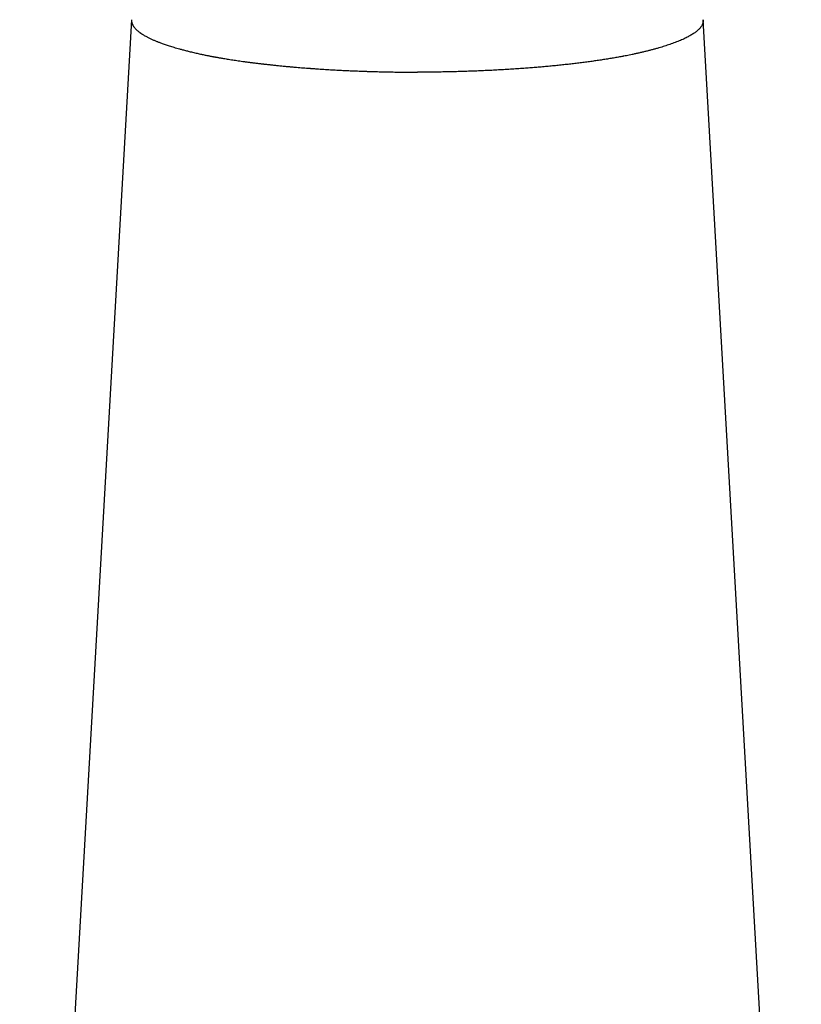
# Model space of a CAD drawing. Header units: millimetres. Extents: x 8 to 688, y 12 to 830.
# Tile 18 of 28: x 322 to 381, y 679 to 753. Entities that reach past the tile are written whole.
import ezdxf

# ---------------------------------------------------------------- set-up
doc = ezdxf.new("R2010")
doc.units = ezdxf.units.MM

msp = doc.modelspace()

# ---------------------------------------------------------------- linework, layer by layer
at = {"color": 7, "linetype": 'Continuous', "lineweight": 30}
for p, q in [((330.538, 753.099), (322.138, 605.202)), ((380.849, 623.499), (373.489, 753.099))]:
    msp.add_line(p, q, dxfattribs=at)
for points, knots in [([(330.538, 753.099), (330.537, 753.096), (330.537, 753.087), (330.537, 753.074), (330.536, 753.059), (330.537, 753.043), (330.537, 753.027), (330.538, 753.011), (330.539, 752.995), (330.542, 752.972), (330.546, 752.943), (330.553, 752.906), (330.564, 752.863), (330.579, 752.815), (330.601, 752.76), (330.628, 752.703), (330.66, 752.646), (330.696, 752.589), (330.737, 752.533), (330.784, 752.475), (330.838, 752.415), (330.898, 752.354), (330.967, 752.291), (331.043, 752.227), (331.105, 752.179), (331.147, 752.147), (331.167, 752.132), (331.187, 752.118), (331.208, 752.103), (331.228, 752.089), (331.249, 752.075), (331.282, 752.053), (331.327, 752.023), (331.401, 751.976), (331.492, 751.922), (331.597, 751.862), (331.7, 751.807), (331.799, 751.756), (331.898, 751.707), (331.997, 751.66), (332.096, 751.615), (332.195, 751.572), (332.291, 751.531), (332.386, 751.491), (332.478, 751.454), (332.567, 751.419), (332.666, 751.381), (332.781, 751.339), (332.914, 751.29), (333.057, 751.24), (333.209, 751.188), (333.372, 751.135), (333.545, 751.08), (333.732, 751.023), (333.931, 750.964), (334.146, 750.903), (334.341, 750.85), (334.513, 750.805), (334.657, 750.767), (334.802, 750.731), (334.959, 750.692), (335.125, 750.652), (335.3, 750.612), (335.468, 750.574), (335.628, 750.538), (335.781, 750.505), (335.926, 750.475), (336.059, 750.447), (336.181, 750.422), (336.291, 750.401), (336.393, 750.381), (336.487, 750.362), (336.573, 750.346), (336.636, 750.334), (336.679, 750.326), (336.706, 750.321), (336.733, 750.316), (336.76, 750.311), (336.788, 750.306), (336.817, 750.301), (336.864, 750.293), (336.931, 750.281), (337.024, 750.264), (337.129, 750.245), (337.246, 750.225), (337.385, 750.202), (337.547, 750.175), (337.735, 750.144), (337.936, 750.112), (338.141, 750.08), (338.35, 750.049), (338.563, 750.018), (338.787, 749.985), (339.022, 749.953), (339.269, 749.919), (339.528, 749.886), (339.798, 749.851), (340.004, 749.826), (340.141, 749.81), (340.203, 749.802), (340.265, 749.795), (340.327, 749.788), (340.389, 749.781), (340.45, 749.773), (340.601, 749.756), (340.829, 749.731), (341.133, 749.698), (341.437, 749.666), (341.751, 749.635), (342.075, 749.603), (342.379, 749.575), (342.663, 749.55), (342.928, 749.527), (343.185, 749.506), (343.433, 749.486), (343.672, 749.467), (343.847, 749.454), (343.96, 749.446), (344.013, 749.442), (344.067, 749.438), (344.12, 749.434), (344.174, 749.43), (344.228, 749.427), (344.363, 749.417), (344.657, 749.397), (345.096, 749.368), (345.599, 749.338), (346.069, 749.313), (346.525, 749.289), (346.967, 749.269), (347.412, 749.25), (347.727, 749.238), (347.916, 749.231), (347.985, 749.228), (348.064, 749.225), (348.15, 749.222), (348.235, 749.22), (348.355, 749.216), (348.511, 749.211), (348.712, 749.205), (348.919, 749.199), (349.131, 749.193), (349.358, 749.188), (349.598, 749.182), (349.849, 749.177), (350.086, 749.173), (350.313, 749.169), (350.527, 749.166), (350.73, 749.164), (350.919, 749.162), (351.094, 749.16), (351.255, 749.159), (351.403, 749.158), (351.538, 749.157), (351.66, 749.157), (351.769, 749.157), (351.864, 749.156), (351.943, 749.156), (351.992, 749.156), (352.013, 749.156)], [0, 0, 0, 0, 0.001664, 0.004097, 0.006576, 0.009104, 0.011678, 0.014299, 0.016968, 0.019684, 0.025528, 0.031579, 0.037838, 0.046546, 0.055626, 0.065079, 0.074905, 0.083994, 0.093381, 0.103065, 0.113048, 0.123328, 0.133907, 0.144784, 0.15596, 0.15847, 0.160962, 0.163437, 0.165895, 0.168335, 0.170759, 0.173165, 0.179693, 0.18609, 0.197189, 0.207872, 0.217058, 0.225912, 0.234433, 0.242622, 0.250635, 0.258302, 0.265622, 0.272595, 0.279222, 0.285501, 0.291433, 0.299824, 0.308575, 0.317683, 0.327151, 0.336977, 0.347161, 0.357705, 0.368903, 0.380479, 0.392434, 0.399656, 0.407017, 0.414298, 0.421315, 0.430033, 0.438306, 0.446134, 0.453516, 0.460452, 0.466942, 0.472986, 0.478135, 0.482909, 0.487308, 0.491333, 0.494982, 0.498256, 0.499345, 0.500455, 0.501587, 0.502741, 0.503915, 0.505112, 0.50633, 0.509789, 0.513411, 0.517935, 0.522689, 0.527674, 0.53471, 0.54216, 0.550022, 0.558299, 0.566037, 0.574106, 0.582504, 0.591232, 0.60029, 0.609677, 0.619395, 0.629443, 0.631644, 0.633834, 0.636013, 0.638179, 0.640334, 0.642477, 0.644608, 0.656119, 0.666096, 0.675789, 0.686959, 0.697726, 0.708091, 0.717005, 0.725597, 0.733869, 0.741819, 0.749449, 0.756757, 0.758449, 0.760141, 0.761834, 0.763527, 0.76522, 0.766913, 0.768607, 0.777925, 0.794581, 0.809469, 0.824374, 0.837696, 0.85103, 0.864378, 0.877738, 0.879304, 0.881295, 0.883868, 0.886414, 0.888932, 0.891422, 0.897185, 0.902795, 0.909275, 0.91554, 0.921588, 0.929351, 0.936726, 0.943714, 0.950315, 0.956651, 0.962584, 0.968113, 0.973239, 0.977962, 0.982281, 0.986197, 0.989819, 0.99301, 0.99577, 0.9981, 1, 1, 1, 1]), ([(373.489, 753.099), (373.489, 753.069), (373.491, 753.007), (373.477, 752.915), (373.452, 752.823), (373.416, 752.733), (373.368, 752.644), (373.311, 752.558), (373.245, 752.475), (373.171, 752.394), (373.09, 752.316), (373, 752.238), (372.901, 752.16), (372.792, 752.083), (372.673, 752.005), (372.547, 751.928), (372.414, 751.853), (372.274, 751.779), (372.12, 751.703), (371.951, 751.624), (371.765, 751.543), (371.573, 751.463), (371.378, 751.387), (371.181, 751.315), (370.984, 751.245), (370.782, 751.177), (370.578, 751.111), (370.37, 751.046), (370.148, 750.98), (369.912, 750.913), (369.66, 750.844), (369.407, 750.778), (369.154, 750.714), (368.9, 750.653), (368.647, 750.594), (368.396, 750.538), (368.155, 750.486), (367.927, 750.439), (367.719, 750.397), (367.556, 750.365), (367.461, 750.348), (367.427, 750.341), (367.416, 750.339), (367.405, 750.337), (367.395, 750.335), (367.384, 750.333), (367.259, 750.31), (367.018, 750.266), (366.653, 750.203), (366.281, 750.142), (365.903, 750.082), (365.52, 750.025), (365.134, 749.97), (364.744, 749.917), (364.349, 749.866), (363.947, 749.817), (363.537, 749.768), (363.12, 749.722), (362.698, 749.677), (362.273, 749.634), (361.845, 749.593), (361.417, 749.555), (360.988, 749.518), (360.556, 749.483), (360.101, 749.448), (359.623, 749.414), (359.122, 749.381), (358.617, 749.349), (358.111, 749.321), (357.606, 749.294), (357.102, 749.271), (356.6, 749.249), (356.097, 749.23), (355.591, 749.213), (355.081, 749.198), (354.567, 749.185), (354.055, 749.174), (353.542, 749.166), (353.031, 749.161), (352.522, 749.157), (352.183, 749.156), (352.013, 749.156)], [0, 0, 0, 0, 0.014796, 0.03013, 0.045281, 0.060247, 0.07503, 0.089629, 0.103224, 0.116656, 0.129923, 0.143027, 0.155966, 0.16951, 0.182869, 0.196044, 0.209033, 0.221836, 0.234455, 0.249088, 0.263464, 0.277582, 0.291442, 0.304373, 0.317072, 0.329536, 0.341768, 0.353765, 0.365529, 0.379093, 0.392331, 0.405244, 0.417832, 0.430094, 0.442031, 0.453641, 0.464925, 0.474586, 0.483994, 0.492063, 0.495552, 0.496006, 0.496459, 0.496912, 0.497364, 0.497816, 0.498267, 0.513153, 0.52799, 0.542779, 0.557518, 0.572209, 0.586589, 0.600923, 0.61521, 0.629449, 0.6439, 0.658302, 0.672655, 0.686961, 0.701218, 0.715173, 0.729082, 0.742945, 0.756761, 0.77246, 0.7881, 0.803679, 0.819199, 0.834659, 0.849785, 0.864854, 0.879866, 0.894821, 0.910023, 0.925165, 0.940249, 0.955274, 0.970241, 0.98515, 1, 1, 1, 1])]:
    msp.add_open_spline(points, degree=3, knots=knots, dxfattribs=at)

doc.saveas('drawing.dxf')
